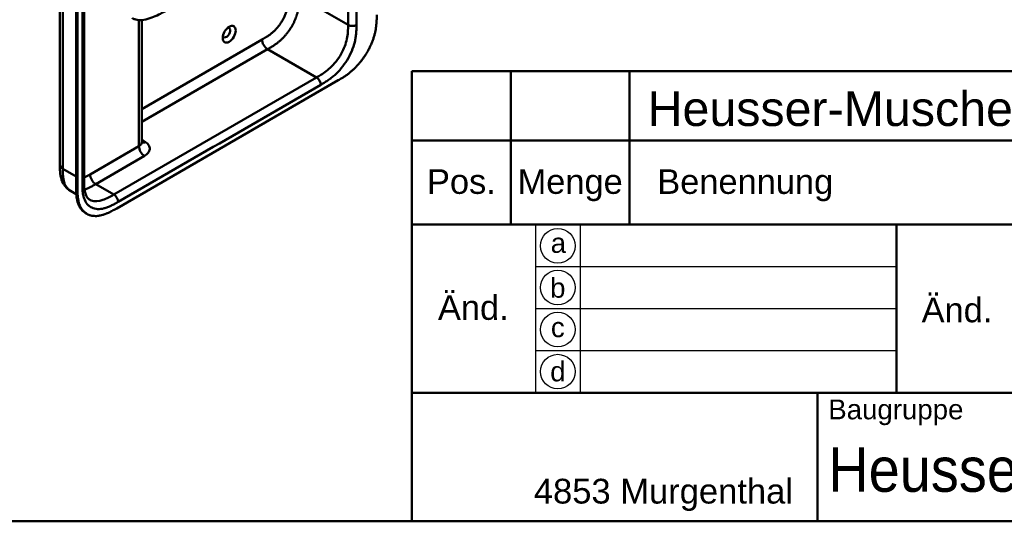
# Model space of a CAD drawing. Header units: millimetres. Extents: x 20 to 833, y 20 to 574.
# Tile 6 of 21: x 361 to 560, y 20 to 121. Entities that reach past the tile are written whole.
import ezdxf
from ezdxf.enums import TextEntityAlignment as Align

# ---------------------------------------------------------------- set-up
doc = ezdxf.new("R2010")
doc.units = ezdxf.units.MM
doc.header["$LTSCALE"] = 2
for name, color, linetype, lineweight in [('Sichtbare Kanten(DIN)', 7, 'Continuous', 50), ('Sichtbare tangentiale Kanten(DIN)', 7, 'Continuous', 50), ('Skizziergeometrie(DIN)', 7, 'Continuous', 50), ('Skizzierlinie(DIN)', 7, 'Continuous', 25), ('Symbole(DIN)', 7, 'Continuous', 25)]:
    doc.layers.add(name, color=color, linetype=linetype, lineweight=lineweight)
doc.styles.add('Aktuell-DIN', font='arial.ttf')
doc.styles.add('Textstil10', font='arial.ttf')
doc.styles.add('Textstil41', font='arial.ttf', dxfattribs={"width": 0.8})
doc.styles.add('Textstil83', font='arial.ttf', dxfattribs={"width": 0.8})

# ---------------------------------------------------------------- blocks, each defined once
blk = doc.blocks.new('Ränder Standardrahmen')
at = {"layer": 'Skizziergeometrie(DIN)', "flags": 128}
blk.add_lwpolyline([(10, 10), (10, 287), (410, 287), (410, 10), (10, 10)], dxfattribs=at)
blk = doc.blocks.new('Schriftfelder Heusser')
at = {"layer": 'Skizziergeometrie(DIN)'}
for p, q in [((101, 229.917), (101, 236.917)), ((101, 236.917), (291, 236.917)), ((111, 229.917), (111, 236.917)), ((123, 229.917), (123, 236.917)), ((101, 191.417), (101, 229.917)), ((101, 229.917), (291, 229.917)), ((111, 229.917), (111, 221.417)), ((123, 229.917), (123, 221.417)), ((101, 221.417), (291, 221.417)), ((150, 221.417), (150, 204.417)), ((101, 204.417), (291, 204.417)), ((142, 204.417), (142, 191.417)), ((291, 191.417), (101, 191.417))]:
    blk.add_line(p, q, dxfattribs=at)
at = {"layer": 'Skizzierlinie(DIN)'}
for p, q in [((113.5, 221.417), (113.5, 204.417)), ((118, 221.417), (118, 204.417)), ((113.5, 217.167), (150, 217.167)), ((113.5, 212.917), (150, 212.917)), ((113.5, 208.667), (150, 208.667))]:
    blk.add_line(p, q, dxfattribs=at)
for centre in [(115.75, 219.25), (115.75, 215.042), (115.75, 210.792), (115.75, 206.542)]:
    blk.add_circle(centre, 1.75, dxfattribs=at)
at = {"layer": 'Symbole(DIN)', "color": 179, "true_color": 0x262659, "style": 'Aktuell-DIN'}
for s, insert, char_height, attachment_point in [('Pos.', (106, 227), 2.4892, 2), ('Menge', (117, 227), 2.4892, 2), ('Benennung', (125.812, 225.376), 2.4892, 4), ('\\fArial|b0|i0;a', (115.807, 219.533), 2, 5), ('\\fArial|b0|i0;b', (115.75, 215), 2, 5), ('\\fArial|b0|i0;c', (115.75, 211.009), 2, 5), ('\\fArial|b0|i0;d', (115.755, 206.548), 2, 5), ('\\fArial|b0|i0;\\H2.0000;Baugruppe', (143.103, 203.726), 2, 1), ('\\fArial|b0|i0;\\H2.5000;4853 Murgenthal', (113.326, 192.456), 2.5, 7)]:
    blk.add_mtext(s, dxfattribs=dict(at, insert=insert, char_height=char_height, attachment_point=attachment_point))
at = {"layer": 'Symbole(DIN)', "color": 179, "true_color": 0x262659, "char_height": 2.4892, "width": 12.3494, "attachment_point": 5, "style": 'Aktuell-DIN'}
for insert in [(107.206, 213.004), (156.124, 212.759)]:
    blk.add_mtext('Änd.', dxfattribs=dict(at, insert=insert))
at = {"layer": 'Symbole(DIN)', "color": 7, "insert": (143.103, 196.617), "char_height": 4.5, "width": 90.17997, "attachment_point": 4, "style": 'Aktuell-DIN'}
blk.add_mtext('\\fArial|b0|i0;\\W0.90;\\H4.5000;Heusser-Muschel Serie 9  EN179', dxfattribs=at)
at = {"layer": 'Symbole(DIN)', "color": 179, "true_color": 0x262659, "style": 'Textstil10'}
blk.add_attdef('ERSTELLUNGSDATUM_001', (217.23, 218.291), '', height=2, dxfattribs=at)
at = {"layer": 'Symbole(DIN)', "color": 179, "true_color": 0x262659}
for tag, height, style, p in [('AUTOR', 2.489, 'Aktuell-DIN', (240.035, 219.263)), ('KONTROLLDATUM', 2, 'Textstil10', (217.417, 215.038)), ('KONTROLLIERT_VON', 2, 'Textstil10', (239.981, 215.054))]:
    blk.add_attdef(tag, text='', height=height, dxfattribs=dict(at, style=style)).set_placement(p, align=Align.MIDDLE_LEFT)
at = {"layer": 'Symbole(DIN)', "color": 7, "style": 'Textstil83', "width": 0.8}
blk.add_attdef('Anfänglicher_Ansichtsmaßstab_001', (281.568, 213.345), '', height=2.3, dxfattribs=at)
at = {"layer": 'Symbole(DIN)', "color": 179, "true_color": 0x262659, "style": 'Textstil10'}
blk.add_attdef('PROJEKT', text='', height=2, dxfattribs=at).set_placement((217.773, 209.719), align=Align.BOTTOM_LEFT)
at = {"layer": 'Symbole(DIN)', "color": 7, "style": 'Textstil41', "width": 0.8}
blk.add_attdef('STATUS', text='', height=5, dxfattribs=at).set_placement((284.526, 195.865), align=Align.MIDDLE_CENTER)

msp = doc.modelspace()

# ---------------------------------------------------------------- linework, layer by layer
at = {"layer": 'Sichtbare Kanten(DIN)'}
for p, q in [((372.067, 87.589), (372.067, 150.111)), ((372.341, 149.952), (372.341, 87.431)), ((373.683, 150.687), (373.683, 88.819)), ((385.351, 121.321), (385.351, 96.634)), ((380.272, 83.262), (425.097, 109.142)), ((368.786, 92.085), (368.786, 92.085)), ((373.683, 88.819), (373.683, 88.819)), ((372.102, 86.122), (370.92, 86.804)), ((374.25, 82.144), (373.975, 82.302))]:
    msp.add_line(p, q, dxfattribs=at)
msp.add_ellipse((403.03, 118.447), major_axis=(0.93, 1.611), ratio=0.5773503, dxfattribs=at)
msp.add_ellipse((402.464, 118.773), major_axis=(-0.53, -0.918), ratio=0.5773503, start_param=5.8272799, end_param=9.8806834, dxfattribs=at)
for points, knots in [([(368.786, 92.085), (368.786, 102.972), (368.786, 113.858), (368.786, 134.481), (368.786, 144.217), (368.786, 153.953)], [0, 0, 0, 0, 10, 10, 18.9431402, 18.9431402, 18.9431402, 18.9431402]), ([(430.294, 148.754), (430.294, 148.753), (430.294, 148.753), (430.294, 148.752), (430.294, 148.752), (430.295, 148.751), (430.295, 148.75), (430.295, 148.749), (430.295, 148.748), (430.295, 148.746), (430.296, 148.745), (430.296, 148.743), (430.296, 148.742), (430.297, 148.738), (430.297, 148.736), (430.298, 148.729), (430.299, 148.725), (430.302, 148.711), (430.303, 148.701), (430.309, 148.667), (430.312, 148.643), (430.325, 148.548), (430.331, 148.481), (430.345, 148.214), (430.329, 148.021), (430.214, 147.461), (430.044, 147.103), (429.527, 146.392), (429.156, 146.041), (428.188, 145.302), (427.553, 144.929), (425.36, 143.65), (423.799, 142.742), (417.557, 139.107), (412.876, 136.381), (404.684, 131.611), (401.173, 129.566), (395.028, 125.988), (392.463, 124.417), (388.902, 122.463), (387.991, 122.019), (386.459, 121.518), (385.893, 121.364), (385.011, 121.293), (384.697, 121.301), (384.234, 121.38), (384.076, 121.42), (383.844, 121.501), (383.766, 121.532), (383.651, 121.585), (383.613, 121.604), (383.554, 121.634), (383.535, 121.644), (383.505, 121.661), (383.495, 121.667), (383.479, 121.676), (383.474, 121.679), (383.465, 121.683), (383.462, 121.685), (383.458, 121.687), (383.457, 121.688), (383.454, 121.69), (383.452, 121.691), (383.451, 121.692)], [0, 0, 0, 0, 0.0008117, 0.0008117, 0.0011592, 0.0011592, 0.0017086, 0.0017086, 0.0022596, 0.0022596, 0.0029701, 0.0029701, 0.004051, 0.004051, 0.005946, 0.005946, 0.0097837, 0.0097837, 0.0188993, 0.0188993, 0.0449419, 0.0449419, 0.1230407, 0.1230407, 0.3578757, 0.3578757, 0.8193929, 0.8193929, 1.3414276, 1.3414276, 2.0162872, 2.0162872, 3.6785437, 3.6785437, 8.6653128, 8.6653128, 12.4053896, 12.4053896, 15.210451, 15.210451, 16.0853725, 16.0853725, 16.5548501, 16.5548501, 16.8094733, 16.8094733, 16.9447978, 16.9447978, 17.0140762, 17.0140762, 17.0490936, 17.0490936, 17.0668166, 17.0668166, 17.075861, 17.075861, 17.0805366, 17.0805366, 17.0829861, 17.0829861, 17.0842741, 17.0842741, 17.0856208, 17.0856208, 17.0856208, 17.0856208]), ([(425.097, 109.142), (425.214, 109.209), (425.5, 109.376), (425.875, 109.603), (426.307, 109.879), (426.655, 110.115), (427.09, 110.433), (427.439, 110.705), (427.872, 111.072), (428.216, 111.385), (428.64, 111.802), (428.973, 112.155), (429.38, 112.62), (429.696, 113.009), (430.077, 113.514), (430.369, 113.933), (430.717, 114.47), (430.979, 114.91), (431.286, 115.47), (431.513, 115.923), (431.773, 116.492), (431.961, 116.949), (432.17, 117.519), (432.316, 117.971), (432.472, 118.529), (432.576, 118.969), (432.681, 119.509), (432.746, 119.931), (432.805, 120.446), (432.836, 120.849), (432.86, 121.339), (432.87, 121.818), (432.87, 122.192), (432.87, 122.377)], [0.01304212, 0.01304212, 0.01304212, 0.01304212, 0.04166717, 0.08333381, 0.10416714, 0.14583378, 0.1666671, 0.20833375, 0.22916707, 0.27083371, 0.29166704, 0.33333368, 0.354167, 0.39583365, 0.41666697, 0.45833362, 0.47916694, 0.52083358, 0.54166691, 0.58333355, 0.60416687, 0.64583352, 0.66666684, 0.70833349, 0.72916681, 0.77083345, 0.79166678, 0.83333342, 0.85416674, 0.89583339, 0.91666671, 0.95833335, 0.99999585, 0.99999585, 0.99999585, 0.99999585]), ([(385.351, 96.634), (385.351, 96.562), (385.377, 96.498), (385.38, 96.492), (385.38, 96.492), (385.38, 96.492)], [0, 0, 0, 0, 0.2297393, 0.2297393, 0.2417181, 0.2417181, 0.2417181, 0.2417181]), ([(370.92, 86.804), (370.497, 87.048), (370.119, 87.38), (369.523, 88.146), (369.297, 88.584), (368.959, 89.567), (368.865, 90.127), (368.787, 91.156), (368.786, 91.63), (368.786, 92.085)], [0, 0, 0, 0, 0.4377698, 0.4377698, 0.8693361, 0.8693361, 1.36639, 1.36639, 1.7851402, 1.7851402, 1.7851402, 1.7851402]), ([(373.683, 88.819), (373.683, 87.956), (373.709, 87.116), (373.944, 86.17), (374.047, 85.907), (374.346, 85.373), (374.559, 85.164), (374.799, 85.025)], [0, 0, 0, 0, 0.7931048, 0.7931048, 1.1735129, 1.1735129, 1.7507385, 1.7507385, 1.7507385, 1.7507385]), ([(373.975, 82.302), (373.915, 82.337), (373.733, 82.451), (373.505, 82.629), (373.241, 82.884), (373.047, 83.114), (372.829, 83.432), (372.675, 83.71), (372.508, 84.085), (372.395, 84.406), (372.279, 84.83), (372.207, 85.186), (372.148, 85.602), (372.119, 85.885), (372.098, 86.173), (372.087, 86.367), (372.077, 86.61), (372.072, 86.806), (372.069, 87.051), (372.067, 87.296), (372.067, 87.492), (372.067, 87.589)], [-0.4787048, -0.4787048, -0.4787048, -0.4787048, -0.45833747, -0.41667129, -0.3958382, -0.35417201, -0.33333892, -0.29167274, -0.27083965, -0.22917346, -0.20834037, -0.16667419, -0.14584109, -0.11459146, -0.10417491, -0.08334182, -0.07292527, -0.05209218, -0.04167563, -0.02084254, -0.00000945, -0.00000945, -0.00000945, -0.00000945]), ([(372.341, 87.431), (372.341, 87.334), (372.341, 87.138), (372.343, 86.893), (372.347, 86.648), (372.352, 86.452), (372.361, 86.208), (372.372, 86.015), (372.393, 85.727), (372.422, 85.443), (372.482, 85.028), (372.554, 84.672), (372.669, 84.247), (372.782, 83.926), (372.949, 83.551), (373.104, 83.273), (373.322, 82.955), (373.515, 82.726), (373.78, 82.47), (374.008, 82.292), (374.314, 82.101), (374.573, 81.975), (374.915, 81.851), (375.201, 81.779), (375.573, 81.721), (375.881, 81.702), (376.277, 81.711), (376.603, 81.744), (377.018, 81.818), (377.355, 81.901), (377.739, 82.021), (377.997, 82.114), (378.255, 82.217), (378.428, 82.291), (378.644, 82.388), (378.817, 82.47), (379.033, 82.577), (379.205, 82.666), (379.463, 82.803), (379.806, 82.993), (380.103, 83.164), (380.272, 83.262)], [0.00000945, 0.00000945, 0.00000945, 0.00000945, 0.02084254, 0.04167563, 0.05209218, 0.07292527, 0.08334182, 0.10417491, 0.11459146, 0.14584109, 0.16667419, 0.20834037, 0.22917346, 0.27083965, 0.29167274, 0.33333892, 0.35417201, 0.3958382, 0.41667129, 0.45833747, 0.47917057, 0.52083675, 0.54166984, 0.58333603, 0.60416912, 0.6458353, 0.66666839, 0.70833458, 0.72916767, 0.77083385, 0.79166695, 0.82291658, 0.83333313, 0.85416622, 0.86458277, 0.88541586, 0.89583241, 0.9166655, 0.92708204, 0.95833168, 0.99999787, 0.99999787, 0.99999787, 0.99999787])]:
    msp.add_open_spline(points, degree=3, knots=knots, dxfattribs=at)
at = {"layer": 'Sichtbare tangentiale Kanten(DIN)'}
for p, q in [((427.071, 144.648), (427.071, 120.336)), ((417.172, 126.051), (427.071, 120.336)), ((384.765, 95.818), (384.765, 121.311)), ((385.351, 103.341), (409.672, 117.382)), ((385.351, 100.728), (410.797, 115.419)), ((410.797, 115.419), (410.803, 115.423)), ((410.797, 115.419), (420.697, 109.704)), ((420.697, 109.704), (379.706, 86.038)), ((374.898, 90.12), (384.765, 95.818)), ((386.109, 96.664), (385.351, 97.185)), ((376.029, 88.161), (385.897, 93.858)), ((369.372, 91.269), (372.067, 89.712)), ((379.706, 86.038), (376.029, 88.161)), ((372.341, 87.431), (372.067, 87.589))]:
    msp.add_line(p, q, dxfattribs=at)
for points, degree in [([(369.372, 153.137), (369.372, 122.203), (369.372, 91.269)], 2), ([(373.331, 150.197), (373.331, 129.575), (373.331, 108.952), (373.331, 88.329)], 3), ([(428.769, 120.336), (428.769, 128.806), (428.769, 137.276), (428.769, 145.746)], 3), ([(410.803, 115.423), (412.907, 116.637), (414.934, 117.812), (417.172, 121.547), (417.172, 123.757), (417.172, 126.051)], 5), ([(428.769, 120.336), (428.3, 120.065), (427.54, 120.065), (427.071, 120.336)], 3), ([(409.672, 117.382), (409.672, 116.661), (410.178, 115.783), (410.803, 115.423)], 3), ([(420.697, 109.704), (421.165, 109.433), (421.545, 108.775), (421.545, 108.234)], 3), ([(380.555, 84.568), (394.218, 92.457), (407.882, 100.346), (421.545, 108.234)], 3), ([(384.765, 95.818), (385.154, 96.042), (385.351, 96.338), (385.351, 96.634)], 3), ([(385.897, 93.858), (385.272, 94.219), (384.765, 95.096), (384.765, 95.818)], 3), ([(386.109, 96.664), (385.825, 96.526), (385.564, 96.502), (385.357, 96.574)], 3), ([(369.372, 91.269), (368.981, 91.494), (368.786, 91.789), (368.786, 92.085)], 3), ([(374.898, 90.12), (374.898, 89.399), (375.404, 88.521), (376.029, 88.161)], 3), ([(373.683, 88.819), (373.683, 88.642), (373.566, 88.464), (373.331, 88.329)], 3), ([(379.706, 86.038), (380.175, 85.767), (380.555, 85.109), (380.555, 84.568)], 3)]:
    msp.add_open_spline(points, degree=degree, dxfattribs=at)
for points, knots in [([(409.672, 117.382), (409.738, 117.421), (409.804, 117.459), (409.87, 117.497), (409.892, 117.51), (409.913, 117.522), (409.934, 117.534), (409.956, 117.547), (409.977, 117.559), (409.998, 117.572), (410.041, 117.597), (410.083, 117.622), (410.126, 117.647), (410.147, 117.659), (410.169, 117.672), (410.19, 117.685), (410.233, 117.71), (410.276, 117.736), (410.319, 117.762), (410.341, 117.775), (410.362, 117.788), (410.384, 117.801), (410.489, 117.866), (410.598, 117.933), (410.706, 118.003), (410.708, 118.005), (410.71, 118.006), (410.712, 118.007), (410.887, 118.12), (411.053, 118.233), (411.22, 118.355), (411.223, 118.356), (411.226, 118.358), (411.228, 118.36), (411.398, 118.484), (411.565, 118.614), (411.732, 118.753), (411.733, 118.754), (411.735, 118.755), (411.736, 118.757), (411.905, 118.898), (412.074, 119.05), (412.237, 119.21), (412.238, 119.211), (412.239, 119.211), (412.24, 119.212), (412.406, 119.374), (412.57, 119.547), (412.728, 119.727), (412.885, 119.907), (413.039, 120.098), (413.186, 120.295), (413.333, 120.492), (413.473, 120.698), (413.605, 120.909), (413.738, 121.121), (413.863, 121.341), (413.978, 121.562), (414.092, 121.783), (414.197, 122.01), (414.29, 122.236), (414.383, 122.461), (414.466, 122.689), (414.536, 122.914), (414.606, 123.137), (414.665, 123.361), (414.713, 123.581), (414.713, 123.582), (414.713, 123.584), (414.714, 123.585), (414.76, 123.801), (414.797, 124.013), (414.824, 124.223), (414.825, 124.226), (414.825, 124.229), (414.826, 124.232), (414.853, 124.44), (414.871, 124.643), (414.884, 124.852), (414.884, 124.854), (414.884, 124.857), (414.885, 124.859), (414.891, 124.962), (414.895, 125.061), (414.899, 125.161), (414.902, 125.264), (414.905, 125.366), (414.906, 125.468), (414.909, 125.664), (414.909, 125.858), (414.909, 126.051)], [0, 0, 0, 0, 0.0702177, 0.0702177, 0.0702177, 0.0928319, 0.0928319, 0.0928319, 0.1154462, 0.1154462, 0.1154462, 0.1606746, 0.1606746, 0.1606746, 0.1832888, 0.1832888, 0.1832888, 0.228941, 0.228941, 0.228941, 0.251767, 0.251767, 0.251767, 0.363762, 0.363762, 0.363762, 0.3658973, 0.3658973, 0.3658973, 0.5457808, 0.5457808, 0.5457808, 0.5485663, 0.5485663, 0.5485663, 0.730533, 0.730533, 0.730533, 0.7321671, 0.7321671, 0.7321671, 0.9170852, 0.9170852, 0.9170852, 0.9181595, 0.9181595, 0.9181595, 1.1053408, 1.1053408, 1.1053408, 1.2925833, 1.2925833, 1.2925833, 1.479843, 1.479843, 1.479843, 1.6683162, 1.6683162, 1.6683162, 1.8560489, 1.8560489, 1.8560489, 2.0426703, 2.0426703, 2.0426703, 2.2275204, 2.2275204, 2.2275204, 2.2288442, 2.2288442, 2.2288442, 2.4104084, 2.4104084, 2.4104084, 2.4131251, 2.4131251, 2.4131251, 2.5932379, 2.5932379, 2.5932379, 2.5954285, 2.5954285, 2.5954285, 2.684558, 2.684558, 2.684558, 2.7762862, 2.7762862, 2.7762862, 2.9540743, 2.9540743, 2.9540743, 2.9540743]), ([(427.071, 120.336), (427.071, 119.544), (427.058, 118.733), (426.91, 117.882), (426.743, 116.922), (426.408, 115.903), (425.906, 114.915), (425.344, 113.808), (424.583, 112.765), (423.743, 111.923), (423.052, 111.232), (422.312, 110.681), (421.56, 110.215), (421.273, 110.037), (420.984, 109.87), (420.697, 109.704)], [-3.5878945, -3.5878945, -3.5878945, -3.5878945, -2.8454091, -2.8454091, -2.8454091, -2.0068747, -2.0068747, -2.0068747, -1.0669607, -1.0669607, -1.0669607, -0.2943581, -0.2943581, -0.2943581, 0, 0, 0, 0]), ([(421.545, 108.234), (421.606, 108.27), (421.667, 108.305), (421.728, 108.34), (421.785, 108.373), (421.842, 108.406), (421.899, 108.439), (421.928, 108.456), (421.956, 108.473), (421.985, 108.49), (422.068, 108.539), (422.152, 108.589), (422.241, 108.643), (422.244, 108.644), (422.246, 108.645), (422.248, 108.647), (422.499, 108.798), (422.724, 108.941), (422.953, 109.095), (422.957, 109.098), (422.961, 109.1), (422.965, 109.103), (423.197, 109.26), (423.432, 109.428), (423.664, 109.608), (423.667, 109.61), (423.669, 109.612), (423.671, 109.613), (423.905, 109.794), (424.137, 109.987), (424.366, 110.192), (424.368, 110.194), (424.37, 110.196), (424.372, 110.197), (424.834, 110.611), (425.285, 111.079), (425.702, 111.581), (426.122, 112.086), (426.522, 112.644), (426.875, 113.222), (427.228, 113.8), (427.546, 114.418), (427.805, 115.029), (428.062, 115.638), (428.273, 116.27), (428.424, 116.882), (428.424, 116.883), (428.424, 116.885), (428.425, 116.886), (428.499, 117.19), (428.56, 117.492), (428.608, 117.789), (428.609, 117.791), (428.609, 117.794), (428.61, 117.796), (428.657, 118.092), (428.692, 118.383), (428.716, 118.666), (428.717, 118.671), (428.717, 118.675), (428.717, 118.68), (428.741, 118.958), (428.754, 119.228), (428.761, 119.516), (428.761, 119.52), (428.762, 119.525), (428.762, 119.529), (428.768, 119.809), (428.769, 120.072), (428.769, 120.336)], [79.0507351, 79.0507351, 79.0507351, 79.0507351, 79.115326, 79.115326, 79.115326, 79.175852, 79.175852, 79.175852, 79.206115, 79.206115, 79.206115, 79.2947699, 79.2947699, 79.2947699, 79.2969041, 79.2969041, 79.2969041, 79.5442558, 79.5442558, 79.5442558, 79.5487575, 79.5487575, 79.5487575, 79.8000755, 79.8000755, 79.8000755, 79.8025259, 79.8025259, 79.8025259, 80.0549623, 80.0549623, 80.0549623, 80.056924, 80.056924, 80.056924, 80.5656653, 80.5656653, 80.5656653, 81.0782231, 81.0782231, 81.0782231, 81.5913866, 81.5913866, 81.5913866, 82.1026454, 82.1026454, 82.1026454, 82.1037871, 82.1037871, 82.1037871, 82.3575184, 82.3575184, 82.3575184, 82.3596398, 82.3596398, 82.3596398, 82.6121592, 82.6121592, 82.6121592, 82.6164541, 82.6164541, 82.6164541, 82.8648963, 82.8648963, 82.8648963, 82.8687085, 82.8687085, 82.8687085, 83.1106796, 83.1106796, 83.1106796, 83.1106796]), ([(385.897, 93.858), (386.212, 94.04), (386.469, 94.257), (386.647, 94.49), (386.825, 94.724), (386.929, 94.981), (386.948, 95.237), (386.967, 95.493), (386.903, 95.755), (386.761, 95.996), (386.619, 96.238), (386.395, 96.467), (386.109, 96.664)], [0, 0, 0, 0, 0.25, 0.25, 0.25, 0.5, 0.5, 0.5, 0.75, 0.75, 0.75, 1, 1, 1, 1]), ([(369.372, 91.269), (369.372, 91.064), (369.372, 90.852), (369.375, 90.642), (369.379, 90.409), (369.387, 90.177), (369.403, 89.953), (369.42, 89.709), (369.445, 89.473), (369.482, 89.245), (369.521, 89.009), (369.571, 88.781), (369.637, 88.562), (369.704, 88.341), (369.786, 88.131), (369.883, 87.938), (369.981, 87.743), (370.095, 87.565), (370.224, 87.405), (370.352, 87.245), (370.495, 87.104), (370.652, 86.983), (370.737, 86.918), (370.827, 86.858), (370.92, 86.804)], [0, 0, 0, 0, 0.2003325, 0.2003325, 0.2003325, 0.4234176, 0.4234176, 0.4234176, 0.6661657, 0.6661657, 0.6661657, 0.9187023, 0.9187023, 0.9187023, 1.172126, 1.172126, 1.172126, 1.4268172, 1.4268172, 1.4268172, 1.6807052, 1.6807052, 1.6807052, 1.818494, 1.818494, 1.818494, 1.818494]), ([(373.683, 89.456), (373.741, 89.485), (373.8, 89.514), (373.86, 89.545), (373.862, 89.546), (373.864, 89.547), (373.866, 89.548), (373.953, 89.592), (374.036, 89.636), (374.121, 89.682), (374.209, 89.729), (374.296, 89.777), (374.383, 89.826), (374.555, 89.923), (374.726, 90.021), (374.898, 90.12)], [2.52952318, 2.52952318, 2.52952318, 2.52952318, 2.59127074, 2.59127074, 2.59127074, 2.5934316, 2.5934316, 2.5934316, 2.68268716, 2.68268716, 2.68268716, 2.77446448, 2.77446448, 2.77446448, 2.95603247, 2.95603247, 2.95603247, 2.95603247]), ([(373.331, 88.329), (373.331, 88.29), (373.331, 88.251), (373.331, 88.18), (373.331, 88.147), (373.332, 88.082), (373.332, 88.049), (373.333, 87.854), (373.334, 87.691), (373.338, 87.531)], [60.49845366, 60.49845366, 60.49845366, 60.49845366, 60.53427733, 60.53427733, 60.56427219, 60.56427219, 60.59426706, 60.59426706, 60.74424136, 60.74424136, 60.74424136, 60.74424136]), ([(373.764, 87.054), (373.953, 87.115), (374.145, 87.189), (374.534, 87.357), (374.732, 87.451), (375.12, 87.649), (375.309, 87.751), (375.675, 87.957), (375.853, 88.059), (376.029, 88.161)], [2.80464123, 2.80464123, 2.80464123, 2.80464123, 3.00866328, 3.00866328, 3.21326081, 3.21326081, 3.40499691, 3.40499691, 3.58482796, 3.58482796, 3.58482796, 3.58482796]), ([(373.338, 87.531), (373.346, 87.238), (373.359, 86.983), (373.382, 86.733), (373.383, 86.728), (373.383, 86.724), (373.384, 86.72), (373.408, 86.465), (373.443, 86.213), (373.49, 85.973), (373.491, 85.971), (373.491, 85.969), (373.491, 85.967), (373.539, 85.726), (373.601, 85.494), (373.675, 85.277), (373.676, 85.276), (373.676, 85.275), (373.676, 85.274), (373.827, 84.836), (374.038, 84.447), (374.295, 84.136), (374.454, 83.943), (374.635, 83.774), (374.834, 83.633)], [60.7442414, 60.7442414, 60.7442414, 60.7442414, 60.9926868, 60.9926868, 60.9926868, 60.9969826, 60.9969826, 60.9969826, 61.2495144, 61.2495144, 61.2495144, 61.2516357, 61.2516357, 61.2516357, 61.5053772, 61.5053772, 61.5053772, 61.5065193, 61.5065193, 61.5065193, 62.0178341, 62.0178341, 62.0178341, 62.3330097, 62.3330097, 62.3330097, 62.3330097]), ([(379.706, 86.038), (378.962, 85.608), (378.214, 85.193), (377.501, 84.951), (376.633, 84.656), (375.806, 84.609), (375.132, 84.867), (375.016, 84.911), (374.905, 84.964), (374.8, 85.026)], [-3.5878944, -3.5878944, -3.5878944, -3.5878944, -2.8265881, -2.8265881, -2.8265881, -1.8995162, -1.8995162, -1.8995162, -1.7403006, -1.7403006, -1.7403006, -1.7403006]), ([(374.834, 83.633), (374.958, 83.545), (375.09, 83.467), (375.225, 83.402), (375.578, 83.232), (375.978, 83.136), (376.398, 83.115), (376.815, 83.095), (377.266, 83.148), (377.728, 83.267), (377.73, 83.268), (377.732, 83.268), (377.733, 83.269), (377.963, 83.328), (378.195, 83.404), (378.429, 83.493), (378.431, 83.494), (378.433, 83.494), (378.435, 83.495), (378.668, 83.584), (378.903, 83.686), (379.135, 83.798), (379.139, 83.8), (379.143, 83.802), (379.147, 83.804), (379.376, 83.914), (379.601, 84.031), (379.846, 84.166), (379.85, 84.168), (379.854, 84.171), (379.859, 84.173), (380.098, 84.305), (380.326, 84.437), (380.555, 84.568)], [62.3330097, 62.3330097, 62.3330097, 62.3330097, 62.5305174, 62.5305174, 62.5305174, 63.0434936, 63.0434936, 63.0434936, 63.5522372, 63.5522372, 63.5522372, 63.5542072, 63.5542072, 63.5542072, 63.806635, 63.806635, 63.806635, 63.8090669, 63.8090669, 63.8090669, 64.0604029, 64.0604029, 64.0604029, 64.0649103, 64.0649103, 64.0649103, 64.312256, 64.312256, 64.312256, 64.3163273, 64.3163273, 64.3163273, 64.5584117, 64.5584117, 64.5584117, 64.5584117])]:
    msp.add_open_spline(points, degree=3, knots=knots, dxfattribs=at)

# ---------------------------------------------------------------- block references
at = {"xscale": 2, "yscale": 2, "zscale": 2}
for name, p in [('Ränder Standardrahmen', (0, 0)), ('Schriftfelder Heusser', (238, -362.833))]:
    msp.add_blockref(name, p, dxfattribs=at)

# ---------------------------------------------------------------- texts
at = {"layer": 'Symbole(DIN)', "color": 7, "insert": (487.659, 106.906), "char_height": 7, "width": 134.78202, "attachment_point": 1, "style": 'Aktuell-DIN'}
msp.add_mtext('{\\fArial|b0|i0;\\H7.0000;Heusser-Muschel S9.42.D4.0R}', dxfattribs=at)

doc.saveas('drawing.dxf')
